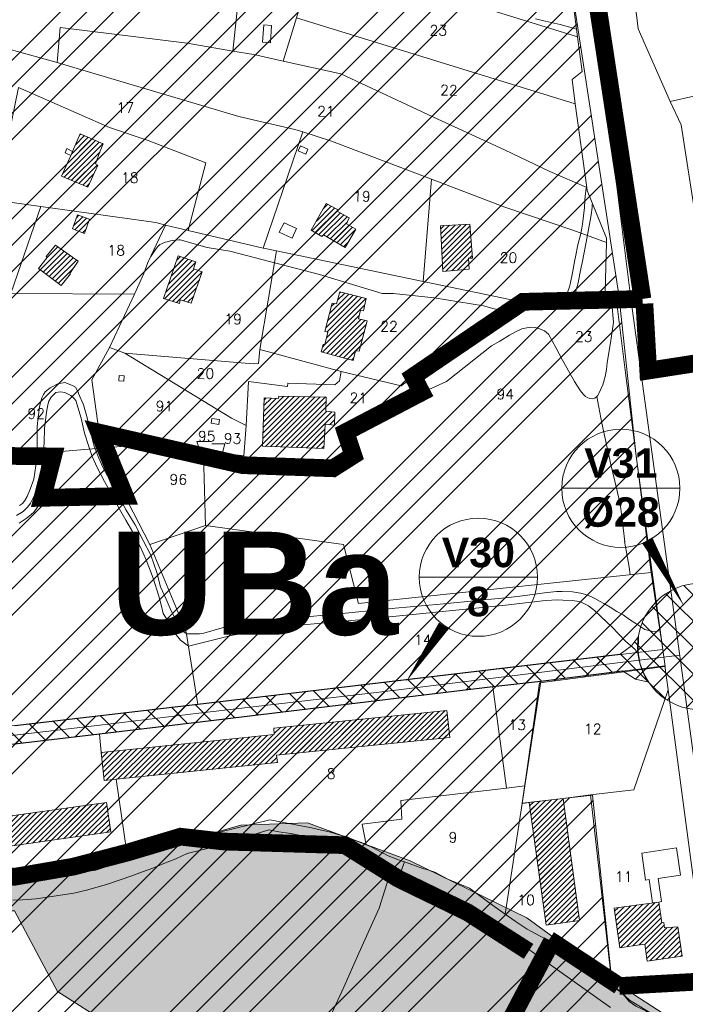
# Model space of a CAD drawing. Header units: metres. Extents: x 578835 to 593571, y 248557 to 255108.
# Tile 105 of 251: x 583007 to 583233, y 252067 to 252401. Entities that reach past the tile are written whole.
import ezdxf

# ---------------------------------------------------------------- set-up
doc = ezdxf.new("R2010")
doc.units = ezdxf.units.M
doc.linetypes.add('CACHEX2', pattern=[0.75, 0.5, -0.25])
doc.linetypes.add('SOLID_LINE', pattern=[0])
for name, color, linetype, lineweight in [('Cad-BATIMENT_BATI_LEGER13', 7, 'SOLID_LINE', 0), ('Cad-BATIMENT_BATI_PRIVE12', 7, 'SOLID_LINE', 0), ('Cad-BATIMENT_BATI_PRIVE12_HACH', 7, 'SOLID_LINE', 0), ('Cad-HYDROGRAPHI_COURS_D_EAU28', 5, 'SOLID_LINE', 0), ('Cad-PARCELLAIRE_PARCELLE1', 250, 'SOLID_LINE', 0), ('Cad-RESEAU_ROUT_AXE_DE_VOIE26', 255, 'SOLID_LINE', 0), ('Cad-RESEAU_ROUT_LIMITE_DE_VOIE_P23', 8, 'SOLID_LINE', 0), ('Cad-TOPONYMIE_DETAIL_PARCELLAIR181', 7, 'SOLID_LINE', 0), ('Cad-TOPONYMIE_NUMERO_DE_PARCELL182', 250, 'SOLID_LINE', 0), ('ER', 192, 'Continuous', 18), ('PLU', 7, 'CACHEX2', 5), ('PPRI global - contour', 152, 'Continuous', 5), ('PPRI global - hachures', 152, 'Continuous', 5), ('PPRIF - contour', 10, 'Continuous', 9)]:
    doc.layers.add(name, color=color, linetype=linetype, lineweight=lineweight)
doc.layers.add('PLU nom', color=7, linetype='Continuous')
doc.styles.get("Standard").update_dxf_attribs({"font": 'arialbd_0.ttf', "height": 50})
doc.styles.add('TEXTSTYLE_45_11', font='txt.shx', dxfattribs={"oblique": 50})

msp = doc.modelspace()

# ---------------------------------------------------------------- hatches: boundary and pattern name
at = {"layer": 'Cad-BATIMENT_BATI_PRIVE12_HACH', "ltscale": 0.4}
h = msp.add_hatch(dxfattribs=at)
h.set_pattern_fill('ANSI31', color=256, scale=0.4, style=0)
h.paths.add_polyline_path([(583027.97, 252362.66), (583025.35, 252356.65), (583024.72, 252355.25), (583021.59, 252348.3), (583030.56, 252344.49), (583033.97, 252352.02), (583033.12, 252352.39), (583034.66, 252356.53), (583035.76, 252359.29)])
h = msp.add_hatch(dxfattribs=at)
h.set_pattern_fill('ANSI31', color=256, scale=0.4, style=0)
h.paths.add_polyline_path([(583115.34, 252336.96), (583111.55, 252338.98), (583106.37, 252329.96), (583110.01, 252327.7), (583110.54, 252328.31), (583117.98, 252324.02), (583121.59, 252330.23), (583118.39, 252332.08), (583119.29, 252334.05), (583115.22, 252336.39)])
h = msp.add_hatch(dxfattribs=at)
h.set_pattern_fill('ANSI31', color=256, scale=0.4, style=0)
h.paths.add_polyline_path([(583029.4, 252328.79), (583031.14, 252333.61), (583027.05, 252335.17), (583025.31, 252330.33)])
h = msp.add_hatch(dxfattribs=at)
h.set_pattern_fill('ANSI31', color=256, scale=0.4, style=0)
h.paths.add_polyline_path([(583160.35, 252331.9), (583150.34, 252331.4), (583151.14, 252315.87), (583160.06, 252316.61), (583159.83, 252320.38), (583161.15, 252320.37)])
h = msp.add_hatch(dxfattribs=at)
h.set_pattern_fill('ANSI31', color=256, scale=0.4, style=0)
h.paths.add_polyline_path([(583024.43, 252315.22), (583027.21, 252319.35), (583019.58, 252324.85), (583016.37, 252320.9), (583016.73, 252320.59), (583013.82, 252316.89), (583021.48, 252311.07), (583024.69, 252315.02)])
h = msp.add_hatch(dxfattribs=at)
h.set_pattern_fill('ANSI31', color=256, scale=0.4, style=0)
h.paths.add_polyline_path([(583065.66, 252305.06), (583069.39, 252315.73), (583066.42, 252316.71), (583067.21, 252319.12), (583061.27, 252321.19), (583056.3, 252306.73), (583061.63, 252304.95), (583061.94, 252306.19)])
h = msp.add_hatch(dxfattribs=at)
h.set_pattern_fill('ANSI31', color=256, scale=0.4, style=0)
h.paths.add_polyline_path([(583122.74, 252288.75), (583125.43, 252299.11), (583122.49, 252299.76), (583123.15, 252302.71), (583124.15, 252302.46), (583125.12, 252306.67), (583116.11, 252308.92), (583115.05, 252304.82), (583113.54, 252305.14), (583111.06, 252295.47), (583112.06, 252295.22), (583111.09, 252291.01), (583110.44, 252291.06), (583109.82, 252288.56), (583120.7, 252285.57), (583121.49, 252288.87)])
h = msp.add_hatch(dxfattribs=at)
h.set_pattern_fill('ANSI31', color=256, scale=0.4, style=0)
h.paths.add_polyline_path([(583110.74, 252255.76), (583111.13, 252263.93), (583114.37, 252263.64), (583114.49, 252268.11), (583111.33, 252268.4), (583111.51, 252273.21), (583095.41, 252273.53), (583095.31, 252272.75), (583090.44, 252272.9), (583089.91, 252256.47)])
h = msp.add_hatch(dxfattribs=at)
h.set_pattern_fill('ANSI31', color=256, scale=0.4, style=0)
h.paths.add_polyline_path([(583094.62, 252151.52), (583153.55, 252157.55), (583152.53, 252166.73), (583093.77, 252160.7), (583093.87, 252158.49), (583035.11, 252152.47), (583036.08, 252142.86), (583040.16, 252143.31), (583094.91, 252148.99)])
h = msp.add_hatch(dxfattribs=at)
h.set_pattern_fill('ANSI31', color=256, scale=0.4, style=0)
h.paths.add_polyline_path([(583197.56, 252095.34), (583191.96, 252136.79), (583180.46, 252135.39), (583186.23, 252093.74)])
h = msp.add_hatch(dxfattribs=at)
h.set_pattern_fill('ANSI31', color=256, scale=0.4, style=0)
h.paths.add_polyline_path([(583038.36, 252125.43), (583036.94, 252135.46), (582980.32, 252127.51), (582981.67, 252117.36)])
h = msp.add_hatch(dxfattribs=at)
h.set_pattern_fill('ANSI31', color=256, scale=0.4, style=0)
h.paths.add_polyline_path([(583232.37, 252083.21), (583230.95, 252093.23), (583226.45, 252092.85), (583226.14, 252094.61), (583225.49, 252094.56), (583224.48, 252101.61), (583209.33, 252099.56), (583211.28, 252086.02), (583215.68, 252086.72), (583219.75, 252087.28), (583220.56, 252081.54)])
at = {"layer": 'ER', "ltscale": 0.4}
h = msp.add_hatch(dxfattribs=at)
h.set_pattern_fill('ANSI37', color=256, scale=2, style=0)
edge = h.paths.add_edge_path()
edge.add_arc((583238.82, 252188.43), 21.55, 0, 360)
h = msp.add_hatch(dxfattribs=at)
h.set_pattern_fill('ANSI37', color=256, scale=2, style=0)
h.paths.add_polyline_path([(583221.06, 252176.37), (583216.53, 252177.38), (583212.1, 252180.11), (583184.45, 252176.68), (583168.1, 252174.8), (583069.58, 252162.99), (583034.49, 252158.79), (582958.41, 252149.78), (582952.26, 252154.47), (582964.23, 252156.82), (583005.76, 252161.64), (583067.87, 252168.81), (583211.31, 252185.79), (583215.23, 252188.64), (583217.55, 252191.82), (583217.47, 252186.56), (583218.14, 252182.43), (583219.41, 252179.28)])
at = {"layer": 'PPRI global - hachures', "ltscale": 0.4}
h = msp.add_hatch(dxfattribs=at)
h.set_pattern_fill('ANSI36', color=256, scale=2, style=0)
h.paths.add_polyline_path([(582959.51, 252148.78), (582953.04, 252144.74), (582953.85, 252136.65), (582960.32, 252125.33), (582972.46, 252110.77), (582986.21, 252098.64), (583005.62, 252098.64), (583012.1, 252086.51), (583020.19, 252071.15), (583037.98, 252059.83), (583049.31, 252059.02), (583073.58, 252057.4), (583105.94, 252057.4), (583135.87, 252061.45), (583154.48, 252063.87), (583186.03, 252062.25), (583198.16, 252056.59), (583216.77, 252032.33), (583232.95, 252001.61), (583239.42, 251991.9), (583249.94, 251979.77), (583284.72, 251956.32), (583322.74, 251940.15), (583369.66, 251932.87), (583520.13, 251936.91), (583555.11, 251936.84), (583586.66, 251931.18), (583642.66, 251926.74), (583671.55, 251926.21), (583703.07, 251929.89), (583741.42, 251935.14), (583737.2, 251999.83), (583727.5, 252240.64), (583702.21, 252180.68), (583681.21, 252139.14), (583673.49, 252129.72), (583662.28, 252121.03), (583631.22, 252110.02), (583614.23, 252100.32), (583577.82, 252091.42), (583473.47, 252069.59), (583402.28, 252054.22), (583319.59, 252063.06), (583272.67, 252069.53), (583245.17, 252064.67), (583228.18, 252062.25), (583209.57, 252074.38), (583179.64, 252096.21), (583140, 252115.62), (583105.21, 252128.56), (583082.56, 252127.75), (583059.91, 252121.28), (583033.21, 252112.38), (583004.9, 252108.34), (582988.72, 252110.77), (582975.63, 252122.11), (582965.92, 252140.71)])
at = {"layer": 'PPRIF - contour', "lineweight": 15}
h = msp.add_hatch(dxfattribs=at)
h.set_pattern_fill('ANSI34', color=30, scale=2, style=0)
h.paths.add_polyline_path([(583168.56, 249236.59), (583178.02, 249273.37), (583184.15, 249314.36), (583186.86, 249348.54), (583183.82, 249412.65), (583188.31, 249497.75), (583209.56, 249638.59), (583209.57, 249654.16), (583202.87, 249764.69), (583181.22, 249772.54), (583212.18, 249841.81), (583235.33, 249974.64), (583193.51, 249985.09), (583186.04, 250045.54), (583188.28, 250067.18), (583195.8, 250078.07), (583245.78, 250078.37), (583251.01, 250132.85), (583194.25, 250138.82), (583209.94, 250168.32), (583209.19, 250188.47), (583208.21, 250203.8), (583217.43, 250267.61), (583213.64, 250277.41), (583256.98, 250284.74), (583262.34, 250350.34), (583266.18, 250436.39), (583274.5, 250436.7), (583214.43, 250499.33), (583184.56, 250537.39), (583218.91, 250547.09), (583241.07, 250552.07), (583269.68, 250547.09), (583271.18, 250569.48), (583274.91, 250580.67), (583286.48, 250597.77), (583293.66, 250716.62), (583278.73, 250731.44), (583193.67, 250750.25), (583156.78, 250759.28), (583135.71, 250831.5), (583141.39, 250856.49), (583145.69, 250864.01), (583161.1, 250891.6), (583169.34, 250905.21), (583172.57, 250920.26), (583171.49, 250936.38), (583169.31, 250950.6), (583181.85, 251003.26), (583206.95, 251084.03), (583216.62, 251114.12), (583232.39, 251161.77), (583245.29, 251209.41), (583234.54, 251210.94), (583234.1, 251288.09), (583244.66, 251288.39), (583237.9, 251328.73), (583229.54, 251356.01), (583200.13, 251357.42), (583190.46, 251371.39), (583189.74, 251379.63), (583190.1, 251406.14), (583244.22, 251415.82), (583256.04, 251419.04), (583270.74, 251430.86), (583295.47, 251440.89), (583325.21, 251451.64), (583340.94, 251464.43), (583366, 251457.91), (583398.59, 251444.88), (583422.15, 251436.37), (583417.63, 251462.92), (583418.14, 251495.99), (583409.11, 251546.1), (583400.09, 251585.18), (583359.99, 251579.17), (583344.95, 251609.23), (583333.92, 251624.76), (583325.9, 251633.28), (583319.39, 251648.31), (583296.33, 251649.31), (583292.32, 251666.85), (583282.01, 251764.42), (583240.65, 251790.03), (583212.78, 251805.76), (583221.32, 251831.82), (583251.44, 251830.48), (583273.02, 251828.23), (583262.67, 251903.93), (583199.69, 251895.44), (583192.95, 251945.32), (583256.33, 251954.31), (583243.74, 252050.47), (583214.52, 252068.27), (583208.68, 252073.66), (583201.93, 252137.92), (583178.11, 252135.22), (583183.95, 252176.12), (583226.69, 252181.65), (583216.8, 252253.1), (583210.96, 252307.92), (583193.36, 252422.33), (583178.97, 252519.84), (583167.73, 252607.66), (583178.52, 252614.4), (583188.29, 252625.39), (583184.93, 252642.05), (583192.13, 252639.75), (583210.89, 252641.9), (583205.05, 252676.95), (583200.1, 252708.47), (583205.05, 252708.02), (583194.96, 252797.38), (583191.02, 252799.28), (583173.51, 252800.6), (583168.08, 252797.59), (583165.67, 252793.82), (583165.69, 252787.69), (583073.05, 252815.41), (583065.66, 252814.13), (583065.94, 252812.7), (583046.85, 252808.33), (583047.04, 252816.04), (582997.15, 252812.42), (582995.86, 252782.45), (582980.16, 252787.72), (582949.89, 252804.92), (582947.27, 252800.69), (582935.19, 252777.61), (582924.38, 252768.8), (582917.32, 252760.63), (582910.91, 252748.5), (582903.76, 252736.42), (582880, 252724.86), (582817.58, 252706.15), (582782.59, 252696.37), (582747.69, 252696.56), (582653.19, 252726.32), (582583.51, 252736.7), (582547.53, 252745.89), (582391.95, 252693.83), (582342.71, 252696.56), (582258, 252701.11), (582228.89, 252730.03), (582194.3, 252754.65), (582137.15, 252749.12), (582028.37, 252701.22), (581997.03, 252701.83), (581923.09, 252643.99), (581895.44, 252653.82), (581782.97, 252699.88), (581749.17, 252724.45), (581694.48, 252730.59), (581626.87, 252779.73), (581623.69, 252832.13), (581568.99, 252867.14), (581549.94, 252902.76), (581520.9, 252875.84), (581488.95, 252861.1), (581415.1, 252871.66), (581333.97, 252861.22), (581285.87, 252845.9), (581226.26, 252859.41), (581213.27, 252848.96), (581176.79, 252829.19), (581135.62, 252832.26), (581093.83, 252851.3), (581026.18, 252865.71), (580894.22, 252859.98), (580764.18, 252821.75), (580666.25, 252837.89), (580606.97, 252807.31), (580553.37, 252825.96), (580518.38, 252831.19), (580426.24, 252844.58), (580314.78, 252864.48), (580232.54, 252861.61), (580193.34, 252877.86), (579737.68, 252731.06), (579339.29, 252594.91), (579467.34, 252529.95), (579492.26, 252526.53), (579537.88, 252506.87), (579628.29, 252501.98), (579673.34, 252488.27), (579756.55, 252421.24), (579801.62, 252412.32), (579849.52, 252376.66), (579890.09, 252373.24), (579954.11, 252362.98), (580003.08, 252331.22), (580020.69, 252319.86), (580037.79, 252307.65), (580048.55, 252295.44), (580067.12, 252269.55), (580095.49, 252178.46), (580127.66, 252086.63), (580157.22, 252011.67), (580209.32, 251928.46), (580208.41, 251858.24), (580196.24, 251818.11), (580206.29, 251790.3), (580227.07, 251716.54), (580274.53, 251673.98), (580324.82, 251599.61), (580345.2, 251567.99), (580352.27, 251548.44), (580380.56, 251474.57), (580498.13, 251465.11), (580632.34, 251425.65), (580688.87, 251403.81), (580903, 251328.66), (581057.22, 251304.45), (581128.89, 251277.45), (581306.24, 251176.53), (581363.6, 251156.15), (581418.4, 251079.72), (581465.72, 250967.17), (581546.02, 250830.88), (581604.72, 250760.44), (581621.29, 250710.76), (581635.31, 250677.64), (581677.37, 250643.25), (581761.5, 250538.8), (581878.03, 250481.58), (581978.36, 250416.05), (582083.64, 250336.15), (582132.06, 250252.96), (582193.12, 250147.32), (582211.34, 250118.18), (582217.79, 250080.35), (582244.22, 249930.09), (582252.92, 249788.8), (582279.87, 249720.73), (582264.14, 249693.23), (582229.1, 249576.98), (582243.69, 249504.21), (582236.53, 249458.37), (582233.12, 249417.21), (582207.89, 249404.14), (582210.7, 249314.66), (582282.52, 249136.36), (582365.79, 249069.63), (582329.51, 248868.66), (582370.33, 248802.93), (582389.99, 248830.88), (582435.35, 248829.37), (582475.81, 248930.64), (582488.18, 248933.83), (582505.04, 248934.94), (582536.56, 248931.03), (582545.58, 248873.46), (582547.73, 248837.81), (582559.27, 248733.3), (582660.26, 248731.96), (582707.75, 248722.61), (582711.09, 248844.25), (582713.77, 248853.61), (582730.11, 248933.31), (582770.57, 249048.63), (582781.22, 249070.77), (582782.86, 249074.05), (582786.69, 249073.51), (582794.34, 249066.4), (582795.98, 249060.39), (582802, 249037.44), (582837.54, 249029.24), (582847.92, 249019.4), (582859.41, 249022.68), (582870.89, 249021.59), (582882.91, 249029.79), (582897.68, 249024.87), (582894.41, 249004.61), (582898.78, 248991.5), (582903.16, 248984.94), (582914.71, 248986.01), (582980.86, 249040.12), (583036.72, 249107.47), (583089.79, 249152.85), (583096.96, 249144.66), (583169.29, 249123.72), (583150.9, 249178.85), (583158.77, 249200.15)])

# ---------------------------------------------------------------- linework, layer by layer
at = {"layer": 'Cad-BATIMENT_BATI_LEGER13'}
for points in [[(583089.92, 252393.8), (583092.57, 252393.58), (583092.91, 252399.4), (583090.33, 252399.63), (583089.92, 252393.8), (583089.92, 252393.8)], [(583089.92, 252393.8), (583092.57, 252393.58), (583092.91, 252399.4), (583090.33, 252399.63), (583089.92, 252393.8), (583089.92, 252393.8)], [(583025.35, 252356.65), (583023.45, 252357.61), (583022.82, 252356.22), (583024.72, 252355.25), (583025.35, 252356.65), (583025.35, 252356.65)], [(583025.35, 252356.65), (583023.45, 252357.61), (583022.82, 252356.22), (583024.72, 252355.25), (583025.35, 252356.65), (583025.35, 252356.65)], [(583105.32, 252357.41), (583102.74, 252358.53), (583101.97, 252356.9), (583104.54, 252355.78), (583105.32, 252357.41), (583105.32, 252357.41)], [(583105.32, 252357.41), (583102.74, 252358.53), (583101.97, 252356.9), (583104.54, 252355.78), (583105.32, 252357.41), (583105.32, 252357.41)], [(583097.18, 252332.43), (583095.55, 252329.17), (583100, 252327.2), (583101.38, 252330.44), (583097.18, 252332.43), (583097.18, 252332.43)], [(583097.18, 252332.43), (583095.55, 252329.17), (583100, 252327.2), (583101.38, 252330.44), (583097.18, 252332.43), (583097.18, 252332.43)], [(583042.81, 252278.63), (583042.91, 252280.41), (583041.17, 252280.5), (583041.07, 252278.7), (583042.81, 252278.63), (583042.81, 252278.63)], [(583042.81, 252278.63), (583042.91, 252280.41), (583041.17, 252280.5), (583041.07, 252278.7), (583042.81, 252278.63), (583042.81, 252278.63)], [(583075.04, 252263.82), (583075.21, 252265.61), (583072.63, 252265.96), (583072.43, 252264.37), (583075.04, 252263.82), (583075.04, 252263.82)], [(583075.04, 252263.82), (583075.21, 252265.61), (583072.63, 252265.96), (583072.43, 252264.37), (583075.04, 252263.82), (583075.04, 252263.82)], [(583231.81, 252110.69), (583230.45, 252120.05), (583218.74, 252118.18), (583220, 252109.04), (583221.21, 252109.25), (583222.36, 252101.32), (583224.48, 252101.61), (583225.38, 252101.8), (583224.23, 252109.62), (583231.81, 252110.69), (583231.81, 252110.69)], [(583231.81, 252110.69), (583230.45, 252120.05), (583218.74, 252118.18), (583220, 252109.04), (583221.21, 252109.25), (583222.36, 252101.32), (583224.48, 252101.61), (583225.38, 252101.8), (583224.23, 252109.62), (583231.81, 252110.69), (583231.81, 252110.69)]]:
    msp.add_lwpolyline(points, close=True, dxfattribs=at)
at = {"layer": 'Cad-BATIMENT_BATI_PRIVE12'}
for points in [[(583027.97, 252362.66), (583025.35, 252356.65), (583024.72, 252355.25), (583021.59, 252348.3), (583030.56, 252344.49), (583033.97, 252352.02), (583033.12, 252352.39), (583034.66, 252356.53), (583035.76, 252359.29), (583027.97, 252362.66), (583027.97, 252362.66)], [(583115.34, 252336.96), (583111.55, 252338.98), (583106.37, 252329.96), (583110.01, 252327.7), (583110.54, 252328.31), (583117.98, 252324.02), (583121.59, 252330.23), (583118.39, 252332.08), (583119.29, 252334.05), (583115.22, 252336.39), (583115.34, 252336.96), (583115.34, 252336.96)], [(583029.4, 252328.79), (583031.14, 252333.61), (583027.05, 252335.17), (583025.31, 252330.33), (583029.4, 252328.79), (583029.4, 252328.79)], [(583160.35, 252331.9), (583150.34, 252331.4), (583151.14, 252315.87), (583160.06, 252316.61), (583159.83, 252320.38), (583161.15, 252320.37), (583160.35, 252331.9), (583160.35, 252331.9)], [(583024.43, 252315.22), (583027.21, 252319.35), (583019.58, 252324.85), (583016.37, 252320.9), (583016.73, 252320.59), (583013.82, 252316.89), (583021.48, 252311.07), (583024.69, 252315.02), (583024.43, 252315.22), (583024.43, 252315.22)], [(583065.66, 252305.06), (583069.39, 252315.73), (583066.42, 252316.71), (583067.21, 252319.12), (583061.27, 252321.19), (583056.3, 252306.73), (583061.63, 252304.95), (583061.94, 252306.19), (583065.66, 252305.06), (583065.66, 252305.06)], [(583122.74, 252288.75), (583125.43, 252299.11), (583122.49, 252299.76), (583123.15, 252302.71), (583124.15, 252302.46), (583125.12, 252306.67), (583116.11, 252308.92), (583115.05, 252304.82), (583113.54, 252305.14), (583111.06, 252295.47), (583112.06, 252295.22), (583111.09, 252291.01), (583110.44, 252291.06), (583109.82, 252288.56), (583120.7, 252285.57), (583121.49, 252288.87), (583122.74, 252288.75), (583122.74, 252288.75)], [(583110.74, 252255.76), (583111.13, 252263.93), (583114.37, 252263.64), (583114.49, 252268.11), (583111.33, 252268.4), (583111.51, 252273.21), (583095.41, 252273.53), (583095.31, 252272.75), (583090.44, 252272.9), (583089.91, 252256.47), (583110.74, 252255.76), (583110.74, 252255.76)], [(583094.62, 252151.52), (583153.55, 252157.55), (583152.53, 252166.73), (583093.77, 252160.7), (583093.87, 252158.49), (583035.11, 252152.47), (583036.08, 252142.86), (583040.16, 252143.31), (583094.91, 252148.99), (583094.62, 252151.52), (583094.62, 252151.52)], [(583197.56, 252095.34), (583191.96, 252136.79), (583180.46, 252135.39), (583186.23, 252093.74), (583197.56, 252095.34), (583197.56, 252095.34)], [(583038.36, 252125.43), (583036.94, 252135.46), (582980.32, 252127.51), (582981.67, 252117.36), (583038.36, 252125.43), (583038.36, 252125.43)], [(583232.37, 252083.21), (583230.95, 252093.23), (583226.45, 252092.85), (583226.14, 252094.61), (583225.49, 252094.56), (583224.48, 252101.61), (583209.33, 252099.56), (583211.28, 252086.02), (583215.68, 252086.72), (583219.75, 252087.28), (583220.56, 252081.54), (583232.37, 252083.21), (583232.37, 252083.21)]]:
    msp.add_lwpolyline(points, close=True, dxfattribs=at)
at = {"layer": 'Cad-HYDROGRAPHI_COURS_D_EAU28'}
for points in [[(583005.1, 252102.26), (583008.3, 252102.31), (583013.05, 252102.7), (583025.75, 252104.65), (583030.53, 252105.72), (583037.2, 252107.62), (583045.53, 252110.54), (583049.13, 252111.84), (583052.65, 252113.14), (583056.32, 252114.67), (583060.39, 252116.24), (583064.27, 252118.12), (583074.45, 252120.64), (583092.05, 252126.12), (583095.47, 252125.51), (583098.65, 252125), (583100.74, 252124.62), (583102.25, 252124.3), (583104.78, 252123.61), (583117.87, 252119.92), (583127.02, 252115.88), (583133.39, 252111.73), (583135.97, 252109.38), (583138.12, 252115.25), (583138.12, 252115.25), (583138.12, 252115.25), (583136.94, 252115.6), (583132.59, 252117.35), (583126.82, 252120.33), (583125.11, 252121.07), (583124.41, 252121.46), (583120.93, 252122.74), (583118.37, 252123.74), (583115.16, 252124.7), (583112.97, 252125.3), (583109.43, 252126.12), (583106.57, 252126.78), (583092.34, 252129.48), (583043.87, 252117.64), (583030.58, 252114.87), (583014.44, 252108.84), (583005.35, 252108.97)], [(583216.65, 252066.17), (583214.45, 252067.77), (583213.52, 252068.93), (583212.16, 252070.48), (583210.05, 252072.09), (583208.65, 252073.09), (583206.9, 252074.28), (583201.65, 252078.97), (583198.88, 252081.52), (583196.06, 252083.75), (583192.69, 252085.57), (583192.69, 252085.57), (583192.69, 252085.57), (583190.09, 252087.15), (583184.24, 252090), (583179.75, 252092.41), (583175.66, 252095.08), (583172.25, 252097.47), (583168.03, 252100.57), (583163.29, 252104.08), (583160.22, 252106.28), (583152.79, 252109.34), (583148.38, 252111.76), (583145.67, 252112.64), (583144.66, 252112.9), (583138.12, 252115.25), (583135.97, 252109.38), (583145.5, 252104.83), (583168.51, 252093.82), (583208.11, 252065.79)]]:
    msp.add_lwpolyline(points, dxfattribs=at)
at = {"layer": 'Cad-PARCELLAIRE_PARCELLE1'}
for points in [[(583317.34, 252512.09), (583317.04, 252514.74), (583316.84, 252516.17), (583261.64, 252513.79), (583259.8, 252522.12), (583241.9, 252521.29), (583230.27, 252558), (583219.24, 252558.74), (583200.78, 252564.56), (583201.29, 252532.95), (583217.45, 252398.31), (583228.34, 252373.58), (583244.43, 252377.26), (583311.66, 252463.57), (583318.78, 252458.36), (583319.89, 252472.73), (583318.72, 252499.61), (583318.3, 252503.47), (583317.62, 252509.77), (583317.34, 252512.09), (583317.34, 252512.09)], [(583004.58, 252391.15), (583002.25, 252419.15), (582995.56, 252430.07), (583007.2, 252431.82), (583012.68, 252434.4), (583035.26, 252429.48), (583049.13, 252426.29), (583078.3, 252423.37), (583083.21, 252422.78), (583079.78, 252390.73), (583064.31, 252393.45), (583021.09, 252398.76), (583020.11, 252386.87), (583004.58, 252391.15), (583004.58, 252391.15)], [(583106.38, 252420.7), (583083.21, 252422.78), (583079.78, 252390.73), (583086.89, 252389.54), (583096.88, 252387.36), (583101.42, 252402.11), (583105.41, 252415.6), (583106.38, 252420.7), (583106.38, 252420.7)], [(583196.1, 252372.79), (583101.42, 252402.11), (583105.41, 252415.6), (583106.38, 252420.7), (583115.92, 252419.93), (583120.08, 252419.5), (583121.68, 252419.07), (583148.94, 252410.54), (583165.28, 252405.32), (583173.82, 252402.69), (583196.92, 252395.59), (583198.48, 252383.79), (583195.08, 252381.06), (583196.1, 252372.79), (583196.1, 252372.79)], [(583196.92, 252395.59), (583173.82, 252402.69), (583165.28, 252405.32), (583165.76, 252412.38), (583171.04, 252412.27), (583181.54, 252412.03), (583181.74, 252413.39), (583183.74, 252413.22), (583185.68, 252414.6), (583194.4, 252414.89), (583196.92, 252395.59), (583196.92, 252395.59)], [(583200.03, 252344.35), (583187.45, 252349.88), (583172.02, 252357.18), (583149.46, 252367.66), (583116.45, 252382.97), (583096.88, 252387.36), (583101.42, 252402.11), (583196.1, 252372.79), (583200.03, 252344.35), (583200.03, 252344.35)], [(583103.58, 252363.29), (583100.89, 252364.06), (583081.81, 252368.49), (583025.84, 252385.23), (583020.11, 252386.87), (583021.09, 252398.76), (583064.31, 252393.45), (583079.78, 252390.73), (583086.89, 252389.54), (583096.88, 252387.36), (583116.45, 252382.97), (583149.46, 252367.66), (583172.02, 252357.18), (583187.45, 252349.88), (583200.03, 252344.35), (583200.11, 252343.35), (583206.74, 252327.19), (583206.7, 252325.74), (583195.31, 252329.91), (583172.23, 252337.69), (583147.3, 252347.2), (583113.33, 252360.19), (583103.58, 252363.29), (583103.58, 252363.29)], [(582974.39, 252348.94), (582994.83, 252393.45), (583004.58, 252391.15), (583020.11, 252386.87), (583025.84, 252385.23), (583081.81, 252368.49), (583100.89, 252364.06), (583103.58, 252363.29), (583090.14, 252323.81), (583064.67, 252329.83), (583070.58, 252352.84), (583051, 252360.34), (583037.85, 252364.83), (583007.04, 252378.42), (582999.03, 252340.08), (582997.46, 252340.17), (582995.95, 252340.38), (582984.17, 252345.3), (582980.32, 252346.98), (582974.39, 252348.94), (582974.39, 252348.94)], [(582999.03, 252340.08), (583014.54, 252337.91), (583053.65, 252332.47), (583056.94, 252331.63), (583064.67, 252329.83), (583070.58, 252352.84), (583051, 252360.34), (583037.85, 252364.83), (583007.04, 252378.42), (582999.03, 252340.08), (582999.03, 252340.08)], [(583244.43, 252377.26), (583290.24, 252341.06), (583237.73, 252329.22), (583232.04, 252365.75), (583228.34, 252373.58), (583244.43, 252377.26), (583244.43, 252377.26)], [(583090.14, 252323.81), (583090.74, 252323.64), (583094.6, 252322.85), (583144.41, 252312.51), (583147.3, 252347.2), (583113.33, 252360.19), (583103.58, 252363.29), (583090.14, 252323.81), (583090.14, 252323.81)], [(583147.3, 252347.2), (583172.23, 252337.69), (583195.31, 252329.91), (583206.7, 252325.74), (583206.2, 252304.96), (583199.71, 252304.75), (583183.42, 252304.4), (583178.39, 252305.43), (583177.21, 252305.66), (583144.41, 252312.51), (583147.3, 252347.2), (583147.3, 252347.2)], [(583056.94, 252331.63), (583053.65, 252332.47), (583014.54, 252337.91), (583004.39, 252308.42), (583046.45, 252308.14), (583049.57, 252315.2), (583050.91, 252318.87), (583056.94, 252331.63), (583056.94, 252331.63)], [(583088.98, 252289.39), (583088.56, 252284.56), (583086.75, 252284.52), (583043.09, 252288.12), (583037.9, 252290.04), (583046.45, 252308.14), (583049.57, 252315.2), (583050.91, 252318.87), (583056.94, 252331.63), (583064.67, 252329.83), (583090.14, 252323.81), (583090.74, 252323.64), (583094.6, 252322.85), (583088.98, 252289.39), (583088.98, 252289.39)], [(583178.39, 252305.43), (583177.21, 252305.66), (583144.41, 252312.51), (583094.6, 252322.85), (583088.98, 252289.39), (583116.63, 252281.89), (583136.99, 252277.01), (583141.03, 252280.02), (583147.98, 252282.6), (583178.39, 252305.43), (583178.39, 252305.43)], [(583208.52, 252304.93), (583210.24, 252304.97), (583213.19, 252281.47), (583221.91, 252213.53), (583122.47, 252203.01), (583117.42, 252223.09), (583070.48, 252229.55), (583069.87, 252253.57), (583083.12, 252249.88), (583104.76, 252248.35), (583113.78, 252248.88), (583120.68, 252253.24), (583117.2, 252258.3), (583116.98, 252259.07), (583117.15, 252259.86), (583117.58, 252260.68), (583118.12, 252261.16), (583128.12, 252264.78), (583127.26, 252267.16), (583143.86, 252274.68), (583152.36, 252278.51), (583167.68, 252290.6), (583170.43, 252292.17), (583173.72, 252294.23), (583175.85, 252295.41), (583177.99, 252296.36), (583179.61, 252296.72), (583181.24, 252296.97), (583182.64, 252296.87), (583184.09, 252296.43), (583185.64, 252295.67), (583187.05, 252294.56), (583189.48, 252290.08), (583191.82, 252285.7), (583194.24, 252281.33), (583195.89, 252278.46), (583197.69, 252275.6), (583198.25, 252274.87), (583198.9, 252274.03), (583199.6, 252273.42), (583200.39, 252272.93), (583201.23, 252272.67), (583201.98, 252272.62), (583202.79, 252272.79), (583203.32, 252273.29), (583203.78, 252273.77), (583204.15, 252274.36), (583204.84, 252275.86), (583205.46, 252277.36), (583206.29, 252280.22), (583206.67, 252282.59), (583206.98, 252284.85), (583208.16, 252292.41), (583209.13, 252298.63), (583208.52, 252304.93), (583208.52, 252304.93)], [(583208.52, 252304.93), (583209.13, 252298.63), (583208.16, 252292.41), (583206.98, 252284.85), (583206.67, 252282.59), (583206.29, 252280.22), (583205.46, 252277.36), (583204.84, 252275.86), (583204.15, 252274.36), (583203.78, 252273.77), (583203.32, 252273.29), (583202.79, 252272.79), (583201.98, 252272.62), (583201.23, 252272.67), (583200.39, 252272.93), (583199.6, 252273.42), (583198.9, 252274.03), (583198.25, 252274.87), (583197.69, 252275.6), (583195.89, 252278.46), (583194.24, 252281.33), (583191.82, 252285.7), (583189.48, 252290.08), (583187.05, 252294.56), (583185.64, 252295.67), (583184.09, 252296.43), (583182.64, 252296.87), (583181.24, 252296.97), (583179.61, 252296.72), (583177.99, 252296.36), (583175.85, 252295.41), (583173.72, 252294.23), (583170.43, 252292.17), (583167.68, 252290.6), (583152.36, 252278.51), (583143.86, 252274.68), (583141.03, 252280.02), (583147.98, 252282.6), (583178.39, 252305.43), (583183.42, 252304.4), (583199.71, 252304.75), (583205.88, 252304.93), (583206.2, 252304.96), (583208.52, 252304.93), (583208.52, 252304.93)], [(583069.85, 252254.91), (583083.58, 252253.27), (583084.37, 252263.48), (583079.39, 252266.07), (583043.09, 252288.12), (583037.9, 252290.04), (583031.89, 252279.06), (583034.39, 252260.99), (583052, 252258.33), (583061.71, 252255.68), (583069.85, 252254.91), (583069.85, 252254.91)], [(583116.63, 252281.89), (583088.98, 252289.39), (583088.56, 252284.56), (583086.75, 252284.52), (583043.09, 252288.12), (583079.39, 252266.07), (583084.37, 252263.48), (583085.11, 252278.48), (583098.35, 252276.79), (583098.5, 252277.92), (583114.46, 252277.36), (583115.99, 252278.71), (583116.63, 252281.89), (583116.63, 252281.89)], [(583143.86, 252274.68), (583127.26, 252267.16), (583128.12, 252264.78), (583118.12, 252261.16), (583117.58, 252260.68), (583117.15, 252259.86), (583116.98, 252259.07), (583117.2, 252258.3), (583120.68, 252253.24), (583113.78, 252248.88), (583104.76, 252248.35), (583083.12, 252249.88), (583083.58, 252253.27), (583084.37, 252263.48), (583085.11, 252278.48), (583098.35, 252276.79), (583098.5, 252277.92), (583114.46, 252277.36), (583115.99, 252278.71), (583116.63, 252281.89), (583136.99, 252277.01), (583141.03, 252280.02), (583143.86, 252274.68), (583143.86, 252274.68)], [(583069.87, 252253.57), (583070.48, 252229.55), (583051.57, 252223.07), (583034.75, 252255.78), (583048.99, 252256.96), (583061.71, 252255.68), (583069.87, 252253.57), (583069.87, 252253.57)], [(583069.87, 252253.57), (583061.71, 252255.68), (583069.85, 252254.91), (583069.87, 252253.57), (583069.87, 252253.57)], [(583069.87, 252253.57), (583083.12, 252249.88), (583083.58, 252253.27), (583069.85, 252254.91), (583069.87, 252253.57), (583069.87, 252253.57)], [(583070.48, 252229.55), (583051.57, 252223.07), (583063.5, 252194.53), (583063.93, 252193.34), (583067.88, 252168.69), (583225.82, 252187.44), (583221.91, 252213.53), (583122.47, 252203.01), (583117.42, 252223.09), (583070.48, 252229.55), (583070.48, 252229.55)], [(583184.44, 252176.52), (583178.99, 252141.06), (583178.09, 252135.08), (583180.46, 252135.39), (583191.96, 252136.79), (583201.25, 252138.02), (583215.95, 252139.69), (583227.62, 252173.66), (583226.53, 252181.82), (583184.44, 252176.52), (583184.44, 252176.52)], [(583125.11, 252121.07), (583124.41, 252121.46), (583120.93, 252122.74), (583118.37, 252123.74), (583115.16, 252124.7), (583112.97, 252125.3), (583109.43, 252126.12), (583106.57, 252126.78), (583092.34, 252129.48), (583043.87, 252117.64), (583040.16, 252143.31), (583036.08, 252142.86), (583035.11, 252152.47), (583034.52, 252158.67), (583069.61, 252162.81), (583168.11, 252174.71), (583172.79, 252140.32), (583136.87, 252136.1), (583137.16, 252129.77), (583123.78, 252128.1), (583125.11, 252121.07), (583125.11, 252121.07)], [(583184.44, 252176.52), (583168.11, 252174.71), (583172.79, 252140.32), (583178.99, 252141.06), (583184.44, 252176.52), (583184.44, 252176.52)], [(583227.62, 252173.66), (583244.17, 252049.52), (583241.85, 252050.55), (583239.84, 252052.95), (583237.35, 252054.19), (583235.19, 252055.24), (583233.13, 252056.29), (583229.62, 252058.79), (583228.13, 252059.89), (583224.41, 252062.03), (583220.75, 252064.29), (583216.65, 252066.17), (583214.45, 252067.77), (583213.52, 252068.93), (583212.16, 252070.48), (583210.05, 252072.09), (583208.65, 252073.09), (583201.25, 252138.02), (583215.95, 252139.69), (583227.62, 252173.66), (583227.62, 252173.66)], [(583043.87, 252117.64), (583030.58, 252114.87), (583014.44, 252108.84), (583005.35, 252108.97), (582997.27, 252110.08), (582992.92, 252110.83), (582990.83, 252111.21), (582988.72, 252111.82), (582985.06, 252113.19), (582983.51, 252114.06), (582982.02, 252115.06), (582980.62, 252116.05), (582979.21, 252117.16), (582958.45, 252149.65), (583034.52, 252158.67), (583035.11, 252152.47), (583036.08, 252142.86), (583040.16, 252143.31), (583043.87, 252117.64), (583043.87, 252117.64)], [(583178.99, 252141.06), (583172.79, 252140.32), (583136.87, 252136.1), (583137.16, 252129.77), (583123.78, 252128.1), (583125.11, 252121.07), (583126.82, 252120.33), (583132.59, 252117.35), (583136.94, 252115.6), (583138.12, 252115.25), (583144.66, 252112.9), (583145.67, 252112.64), (583148.38, 252111.76), (583152.79, 252109.34), (583160.22, 252106.28), (583163.29, 252104.08), (583168.03, 252100.57), (583172.25, 252097.47), (583178.09, 252135.08), (583178.99, 252141.06), (583178.99, 252141.06)], [(583201.25, 252138.02), (583191.96, 252136.79), (583180.46, 252135.39), (583178.09, 252135.08), (583172.25, 252097.47), (583175.66, 252095.08), (583179.75, 252092.41), (583184.24, 252090), (583190.09, 252087.15), (583192.69, 252085.57), (583196.06, 252083.75), (583198.88, 252081.52), (583201.65, 252078.97), (583206.9, 252074.28), (583208.65, 252073.09), (583201.25, 252138.02), (583201.25, 252138.02)]]:
    msp.add_lwpolyline(points, close=True, dxfattribs=at)
for points in [[(582999.03, 252340.08), (583014.54, 252337.91), (583004.39, 252308.42), (583046.45, 252308.14), (583037.9, 252290.04), (583031.89, 252279.06), (583034.39, 252260.99), (583052, 252258.33), (583061.71, 252255.68), (583061.71, 252255.68), (583061.71, 252255.68), (583048.99, 252256.96), (583034.75, 252255.78), (583018.87, 252254.44), (583018.55, 252251.3), (583018.24, 252249.04), (583017.65, 252246.21), (583016.74, 252243.35), (583015.69, 252240.13), (583014.59, 252237.48), (583013.34, 252235.7), (583012.31, 252234.17), (583011.31, 252233.31), (583009.61, 252231.94), (583007.27, 252230.3)], [(583007.27, 252230.3), (583009.61, 252231.94), (583011.31, 252233.31), (583012.31, 252234.17), (583013.34, 252235.7), (583014.59, 252237.48), (583015.69, 252240.13), (583016.74, 252243.35), (583017.65, 252246.21), (583018.24, 252249.04), (583018.55, 252251.3), (583018.87, 252254.44), (583034.75, 252255.78), (583051.57, 252223.07), (583063.5, 252194.53), (583063.93, 252193.34), (583067.88, 252168.69), (583067.88, 252168.69), (583067.88, 252168.69), (583005.76, 252161.51)], [(583005.1, 252102.26), (583008.3, 252102.31), (583013.05, 252102.7), (583025.75, 252104.65), (583030.53, 252105.72), (583037.2, 252107.62), (583045.53, 252110.54), (583049.13, 252111.84), (583052.65, 252113.14), (583056.32, 252114.67), (583060.39, 252116.24), (583064.27, 252118.12), (583074.45, 252120.64), (583092.05, 252126.12), (583095.47, 252125.51), (583098.65, 252125), (583102.25, 252124.3), (583104.78, 252123.61), (583117.87, 252119.92), (583127.02, 252115.88), (583133.39, 252111.73), (583129.46, 252099.47), (583122.58, 252084.19), (583117.52, 252072.73), (583111.37, 252059.4)], [(583111.37, 252059.4), (583117.52, 252072.73), (583122.58, 252084.19), (583129.46, 252099.47), (583133.39, 252111.73), (583135.97, 252109.38), (583168.51, 252093.82), (583208.11, 252065.79)]]:
    msp.add_lwpolyline(points, dxfattribs=at)
at = {"layer": 'Cad-RESEAU_ROUT_AXE_DE_VOIE26'}
msp.add_line((583215.04, 252305.79), (583250.51, 252047.15), dxfattribs=at)
for points in [[(583215.04, 252305.79), (583205.17, 252385.49), (583197.44, 252441.11), (583185.51, 252525.38), (583175.14, 252602), (583170.44, 252642.77), (583169.38, 252652.04), (583161.96, 252709.75), (583156.86, 252742.36), (583151.47, 252790.26), (583148.86, 252822.21), (583132.77, 252962.71)], [(583231.61, 252185.47), (583131.38, 252173.1), (583068.21, 252165.83), (583034.65, 252161.7), (582961.15, 252153.06)]]:
    msp.add_lwpolyline(points, dxfattribs=at)
at = {"layer": 'Cad-RESEAU_ROUT_LIMITE_DE_VOIE_P23'}
for points in [[(583196.41, 252398.23), (583195.84, 252398.41), (583190.94, 252399.81), (583185.92, 252400.94), (583182.59, 252401.73)], [(583192.03, 252304.58), (583194.16, 252310.61), (583194.41, 252311.54), (583195.15, 252315.38), (583196, 252319.79), (583196.2, 252320.84), (583197.01, 252324.97), (583197.88, 252328.31), (583198.39, 252330.54), (583198.62, 252331.94), (583199.27, 252337.6), (583199.41, 252339.95), (583199.52, 252341.5), (583199.86, 252344.14)], [(583201.9, 252338.66), (583201.8, 252337.59), (583201.52, 252335.09), (583201.21, 252333.24), (583199.8, 252325.85), (583198.4, 252318.77), (583198.11, 252317.31), (583196.94, 252311.55), (583196.22, 252308.86), (583195.76, 252307.06), (583195.64, 252306.42), (583195.41, 252304.66)], [(583051.92, 252320.99), (583053.75, 252323.7), (583054.51, 252324.56), (583055.02, 252324.98), (583055.58, 252325.3), (583056.84, 252325.78), (583057.48, 252325.99), (583058.57, 252326.27), (583060.23, 252326.53), (583061.6, 252326.59), (583061.94, 252326.58), (583071.09, 252323.97), (583078.82, 252322.77), (583109.23, 252314.87), (583130.53, 252308.39), (583134.34, 252308.42), (583148.14, 252306.94), (583164.9, 252304.18), (583168.61, 252303.2), (583170.68, 252302.8), (583170.56, 252302.28), (583170.79, 252301.15), (583141.04, 252280.06)], [(583007.29, 252236.34), (583008.39, 252236.99), (583009.18, 252238.03), (583009.91, 252239.44), (583010.93, 252241.95), (583012.23, 252245.32), (583012.9, 252249.79), (583013.21, 252252.6), (583013.29, 252258.09), (583013.31, 252263.24), (583013.62, 252266.31), (583014.23, 252270.43), (583014.89, 252272.96), (583015.45, 252274.12), (583016.06, 252274.96), (583017.7, 252276.33), (583020.31, 252277.7), (583022.74, 252278.15), (583025.28, 252277.13), (583026.34, 252276.59), (583027.36, 252274.59), (583027.34, 252274.44), (583029.08, 252270.53), (583030.22, 252266.61), (583031.23, 252262.24), (583032.56, 252256.89), (583032.98, 252255.58), (583034.23, 252252.46), (583035.66, 252249.4), (583039.63, 252242.03), (583043.62, 252234.79), (583046.58, 252229.78), (583049.39, 252224.45), (583051.91, 252219.47), (583053.99, 252213.63), (583055.27, 252208.67), (583057.19, 252204.52), (583058.81, 252200.57), (583060.71, 252197.14), (583061.92, 252194.66), (583062.44, 252194.02), (583063.25, 252193.29), (583064.2, 252192.76), (583068.46, 252192.7), (583069.97, 252192.96), (583076.91, 252194.99), (583077.8, 252195.16), (583083.02, 252196.08), (583090.36, 252197.02), (583098.83, 252197.85), (583106.07, 252198.64), (583115.76, 252199.5), (583131.82, 252201.15), (583134.9, 252201.46), (583145.1, 252202.39), (583150.21, 252202.87), (583159.53, 252203.71), (583168.82, 252204.6), (583172.56, 252204.96), (583178.15, 252205.67), (583185.69, 252206.71), (583189.69, 252207.16), (583191.66, 252207.13), (583195.15, 252206.97), (583197.88, 252206.59), (583199.21, 252206.27), (583201.4, 252205.41), (583202.76, 252204.78), (583204.53, 252203.71), (583205.8, 252203), (583207.99, 252201.82), (583210.2, 252200.36), (583212.33, 252199.23), (583214.51, 252197.56), (583216.63, 252196.26), (583219.73, 252194.26), (583222.96, 252193.41), (583224.63, 252193.71)], [(583217.05, 252186.3), (583216.49, 252187.46), (583213.21, 252190.24), (583208.58, 252195.09), (583204.85, 252198.56), (583202.69, 252200.7), (583200.61, 252202.28), (583198.12, 252203.45), (583197.27, 252203.74), (583195.13, 252204.11), (583191.93, 252204.22), (583190.17, 252204.26), (583186.03, 252204.11), (583172.37, 252202.48), (583124.08, 252197.62), (583102.32, 252195.72), (583100.18, 252195.47), (583079.72, 252192.29), (583064.79, 252188.5), (583062, 252190.59), (583060.11, 252193), (583058.78, 252195.35), (583057.67, 252197.18), (583056.12, 252199.64), (583055.61, 252202.09), (583054.7, 252205.54), (583052.72, 252211.68), (583050.31, 252217.85), (583048.27, 252222.44), (583045.8, 252227.25), (583043.48, 252231.39), (583041.27, 252235.1), (583038.82, 252239.88), (583036.19, 252244.46), (583033.72, 252249.21), (583032.07, 252253.05), (583030.83, 252256.36), (583029.37, 252260.96), (583028.32, 252266.06), (583026.46, 252271.98), (583025.85, 252272.69), (583024.77, 252273.75), (583022.78, 252274.77), (583021.23, 252274.98), (583019.73, 252274.69), (583018.04, 252273.17), (583017.34, 252271.79), (583016.97, 252270.59), (583016.54, 252268.1), (583015.86, 252262.47), (583015.68, 252257.76), (583015.39, 252253.44), (583014.69, 252248.71), (583013.98, 252244.41), (583013.18, 252241.66), (583012.54, 252240.14), (583011.04, 252237.19), (583010.11, 252235.84), (583008.59, 252234.34), (583006.28, 252232.98)], [(583203.4, 252273.34), (583205.11, 252264.33), (583208.17, 252250.27), (583209.54, 252244.56), (583210.86, 252238.82), (583211.44, 252235.95), (583211.8, 252233.57), (583212.91, 252224), (583212.88, 252224.15), (583213.46, 252220.54), (583214.37, 252215.39), (583214.78, 252212.79)]]:
    msp.add_lwpolyline(points, dxfattribs=at)
at = {"layer": 'Cad-TOPONYMIE_DETAIL_PARCELLAIR181'}
for points in [[(583071.89, 252258.09), (583067.52, 252258.06), (583068.83, 252254.27), (583068.83, 252254.27)], [(583072.7, 252257.27), (583077.07, 252257.3), (583075.94, 252252.97), (583075.94, 252252.97)]]:
    msp.add_lwpolyline(points, dxfattribs=at)
at = {"layer": 'ER', "ltscale": 0.4}
for points in [[(583191.51, 252242.19), (583231.66, 252242.19)], [(583143.11, 252211.97), (583183.26, 252211.97)]]:
    msp.add_lwpolyline(points, dxfattribs=at)
for points in [[(583233.14, 252201.98, 0, 4, 0), (583220.51, 252224.53, 6, 6, 0)], [(583138.54, 252176.3, 0, 4, 0), (583151.47, 252195.48, 6, 6, 0)]]:
    msp.add_lwpolyline(points, format="xyseb", dxfattribs=at)
msp.add_lwpolyline([(583221.06, 252176.37), (583216.53, 252177.38), (583212.1, 252180.11), (583184.45, 252176.68), (583168.1, 252174.8), (583069.58, 252162.99), (583034.49, 252158.79), (582958.41, 252149.78), (582952.26, 252154.47), (582964.23, 252156.82), (583005.76, 252161.64), (583067.87, 252168.81), (583211.31, 252185.79), (583215.23, 252188.64), (583217.55, 252191.82), (583217.47, 252186.56), (583218.14, 252182.43), (583219.41, 252179.28)], close=True, dxfattribs=at)
for centre, radius in [((583211.59, 252242.19), 20.08), ((583163.19, 252211.97), 20.08), ((583238.82, 252188.43), 21.55)]:
    msp.add_circle(centre, radius, dxfattribs=at)
at = {"layer": 'PLU', "color": 7, "ltscale": 2, "const_width": 6}
for points in [[(583185.51, 252525.38), (583218.94, 252306.53), (583218.94, 252306.53)], [(583218.94, 252306.53), (583178.34, 252305.56), (583141.03, 252280.19), (583143.87, 252274.76), (583118.09, 252261.27), (583120.71, 252253.36), (583113.81, 252248.98), (583083.15, 252250.05), (583034.38, 252261.14), (583043.15, 252239.58), (583015.12, 252238.95), (583018.73, 252253.03), (582994.41, 252253.29)], [(583219.59, 252304.93), (583220.89, 252282.18), (583238.46, 252284.89)], [(582980.78, 252114.46), (583005.52, 252110.16), (583025.61, 252113.63), (583044.09, 252118.45), (583062.04, 252123.81), (583076.79, 252122.15), (583117.86, 252120.92), (583136.08, 252109.5), (583159.55, 252098.09), (583180.24, 252084.82)], [(583188.16, 252088.24), (583167.68, 252049.34), (583208.95, 251738.47)], [(583187.21, 252088.87), (583211.04, 252073.07)], [(583211.04, 252073.07), (583251.44, 252075.31), (583303.56, 252066.81), (583339.56, 252061.61), (583397.86, 252055.06)]]:
    msp.add_lwpolyline(points, dxfattribs=at)
at = {"layer": 'PPRI global - contour'}
msp.add_lwpolyline([(583228.18, 252062.25), (583209.57, 252074.38), (583179.64, 252096.21), (583140, 252115.62), (583105.21, 252128.56), (583082.56, 252127.75), (583059.91, 252121.28), (583033.21, 252112.38), (583004.9, 252108.34), (582988.72, 252110.77), (582975.63, 252122.11), (582965.92, 252140.71), (582959.51, 252148.78), (582953.04, 252144.74), (582953.85, 252136.65), (582960.32, 252125.33), (582972.46, 252110.77), (582986.21, 252098.64), (583005.62, 252098.64), (583012.1, 252086.51), (583020.19, 252071.15), (583037.98, 252059.83)], dxfattribs=at).dxf.unprotected_set("ltscale", 0)
at = {"layer": 'PPRIF - contour', "flags": 128}
msp.add_lwpolyline([(583273.02, 251828.23), (583262.67, 251903.93), (583199.69, 251895.44), (583192.95, 251945.32), (583256.33, 251954.31), (583243.74, 252050.47), (583214.52, 252068.27), (583208.68, 252073.66), (583201.93, 252137.92), (583178.11, 252135.22), (583183.95, 252176.12), (583226.69, 252181.65), (583216.8, 252253.1), (583210.96, 252307.92), (583193.36, 252422.33)], dxfattribs=at)

# ---------------------------------------------------------------- texts
at = {"layer": 'Cad-TOPONYMIE_NUMERO_DE_PARCELL182', "style": 'TEXTSTYLE_45_11'}
for s, height, p in [('23', 3.491, (583146.6, 252396.07)), ('22', 3.491, (583150.18, 252375.75)), ('17', 3.491, (583040.31, 252369.82)), ('21', 3.491, (583108.42, 252368.59)), ('18', 3.491, (583041.81, 252345.99)), ('19', 3.491, (583120.64, 252339.68)), ('18', 3.491, (583037.19, 252321.35)), ('20', 3.491, (583170.43, 252318.81)), ('19', 3.491, (583076.89, 252297.97)), ('22', 3.491, (583129.85, 252295.47)), ('23', 3.491, (583195.99, 252292.01)), ('20', 3.491, (583067.47, 252279.46)), ('21', 3.491, (583119.43, 252271.2)), ('94', 3.491, (583169.35, 252272.46)), ('91', 3.491, (583053.56, 252268.38)), ('92', 3.491, (583010, 252265.86)), ('95', 3.491, (583067.93, 252258.15)), ('93', 3.491, (583076.69, 252257.37)), ('96', 3.491, (583058.27, 252243.47)), ('14', 3.491, (583141.32, 252188.97)), ('13', 3.491, (583173.4, 252160.1)), ('12', 3.491, (583199.04, 252158.67)), ('8', 3.49, (583111.69, 252143.48)), ('9', 3.49, (583153.07, 252121.85)), ('11', 3.491, (583209.57, 252108.5)), ('10', 3.491, (583176.39, 252100.6))]:
    msp.add_text(s, height=height, rotation=359.5887, dxfattribs=at).set_placement(p)
at = {"layer": 'ER', "ltscale": 0.4, "char_height": 10, "attachment_point": 5}
for s, insert, width in [('V31\\P%%C28', (583211.59, 252242.19), 45.4667), ('V30\\P8', (583163.19, 252211.97), 16.8329)]:
    msp.add_mtext(s, dxfattribs=dict(at, insert=insert, width=width))
at = {"layer": 'PLU nom', "insert": (583086.99, 252227.42), "char_height": 35, "width": 195.3422, "attachment_point": 2}
msp.add_mtext('UBa', dxfattribs=at)

doc.saveas('drawing.dxf')
